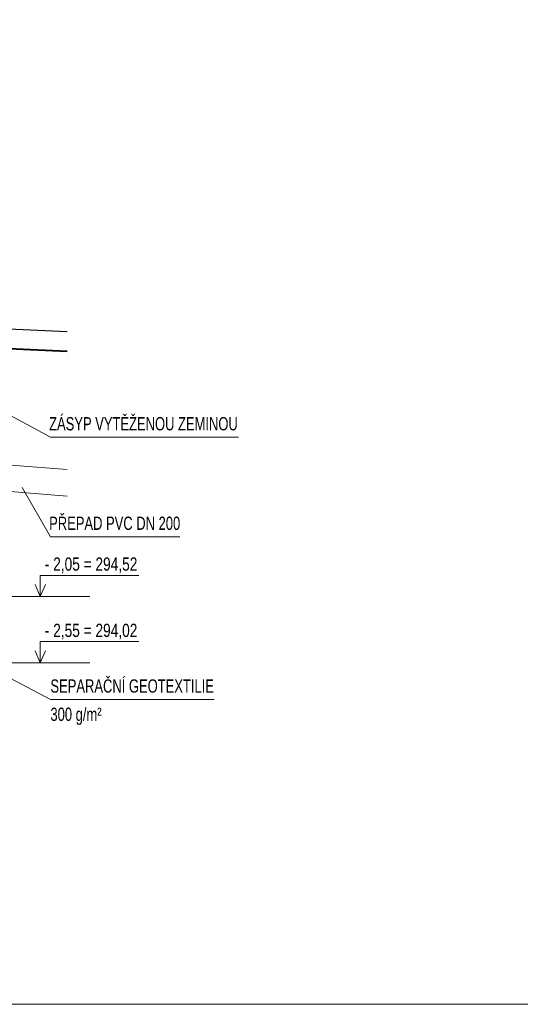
# Model space of a CAD drawing. Header units: metres. Extents: x 351055.4 to 351076.4, y -78447.2 to -78432.3.
# Tile 20 of 68: x 351061.9 to 351065.7, y -78447.2 to -78439.8. Entities that reach past the tile are written whole.
import ezdxf
from ezdxf.enums import TextEntityAlignment as Align

# ---------------------------------------------------------------- set-up
doc = ezdxf.new("R2010")
doc.units = ezdxf.units.M
doc.header["$MEASUREMENT"] = 0
for name, color, linetype, lineweight in [('KOTY', 7, 'Continuous', 13), ('NÁVRH', 7, 'Continuous', 30), ('RAMECEK', 7, 'Continuous', 0), ('VZOROVY_NAVRH', 7, 'Continuous', 13)]:
    doc.layers.add(name, color=color, linetype=linetype, lineweight=lineweight)
doc.styles.add('Style-Arial', font='arial.ttf')

msp = doc.modelspace()

# ---------------------------------------------------------------- linework, layer by layer
at = {"layer": 'KOTY', "ltscale": 0.05}
for p, q in [((351062.1292, -78442.9216), (351061.3752, -78442.5149)), ((351062.1292, -78443.6721), (351061.9148, -78443.3011)), ((351062.1292, -78444.8993), (351061.6404, -78444.6425))]:
    msp.add_line(p, q, dxfattribs=at)
at = {"layer": 'KOTY', "linetype": 'Continuous'}
for p, q in [((351062.2554, -78443.1655), (351061.0904, -78443.0731)), ((351062.2554, -78443.3655), (351061.0904, -78443.2731))]:
    msp.add_line(p, q, dxfattribs=at)
at = {"layer": 'NÁVRH', "lineweight": 13}
for p, q in [((351063.5479, -78442.9216), (351062.1292, -78442.9216)), ((351063.1059, -78443.6721), (351062.1292, -78443.6721)), ((351062.1292, -78444.8993), (351063.3649, -78444.8993))]:
    msp.add_line(p, q, dxfattribs=at)
at = {"layer": 'RAMECEK'}
msp.add_line((351061.0904, -78442.0731), (351062.2554, -78442.1258), dxfattribs=at)
at = {"layer": 'RAMECEK', "lineweight": 13}
msp.add_line((351061.0554, -78442.2216), (351062.2554, -78442.2758), dxfattribs=at)
at = {"layer": 'RAMECEK', "ltscale": 0.25, "flags": 128}
msp.add_lwpolyline([(351055.3844, -78432.3483), (351076.3844, -78432.3483), (351076.3844, -78447.1983), (351055.3844, -78447.1983)], close=True, dxfattribs=at)
at = {"layer": 'RAMECEK', "lineweight": 30, "flags": 128}
msp.add_lwpolyline([(351058.1782, -78442.0865), (351059.8054, -78442.16), (351059.9554, -78442.1068), (351060.4204, -78442.0731), (351061.0904, -78442.0731), (351062.2554, -78442.1258)], dxfattribs=at)
at = {"layer": 'RAMECEK', "lineweight": 40, "flags": 128}
msp.add_lwpolyline([(351062.2554, -78442.2758), (351061.5904, -78442.2457), (351061.5904, -78443.1128)], dxfattribs=at)
at = {"layer": 'VZOROVY_NAVRH', "lineweight": 13}
for p, q in [((351061.6901, -78444.1221), (351062.4255, -78444.1221)), ((351061.6901, -78444.6221), (351062.4255, -78444.6221))]:
    msp.add_line(p, q, dxfattribs=at)
at = {"layer": 'VZOROVY_NAVRH', "lineweight": 13, "ltscale": 0.5, "flags": 128}
for points in [[(351062.0521, -78444.1221), (351062.0521, -78443.9636), (351062.7963, -78443.9636)], [(351062.0521, -78444.1221), (351062.0143, -78444.0329), (351062.0521, -78444.1221), (351062.0911, -78444.0338)], [(351062.0521, -78444.6221), (351062.0521, -78444.4636), (351062.7963, -78444.4636)], [(351062.0521, -78444.6221), (351062.0143, -78444.5329), (351062.0521, -78444.6221), (351062.0911, -78444.5338)]]:
    msp.add_lwpolyline(points, dxfattribs=at)

# ---------------------------------------------------------------- texts
at = {"layer": 'NÁVRH', "lineweight": 40, "style": 'Style-Arial', "width": 0.7}
for s, p in [('ZÁSYP VYTĚŽENOU ZEMINOU', (351062.1194, -78442.8203)), ('PŘEPAD PVC DN 200', (351062.1194, -78443.5708)), ('SEPARAČNÍ GEOTEXTILIE', (351062.1292, -78444.798)), ('300 g/m²', (351062.1292, -78445.0111))]:
    msp.add_text(s, height=0.1, rotation=0.00001, dxfattribs=at).set_placement(p, align=Align.MIDDLE_LEFT)
at = {"layer": 'VZOROVY_NAVRH', "lineweight": 13, "style": 'Style-Arial', "width": 0.74}
for s, p in [('- 2,05 = 294,52', (351062.0868, -78443.8285)), ('- 2,55 = 294,02', (351062.0868, -78444.3285))]:
    msp.add_text(s, height=0.1, rotation=0, dxfattribs=at).set_placement(p, align=Align.TOP_LEFT)

doc.saveas('drawing.dxf')
